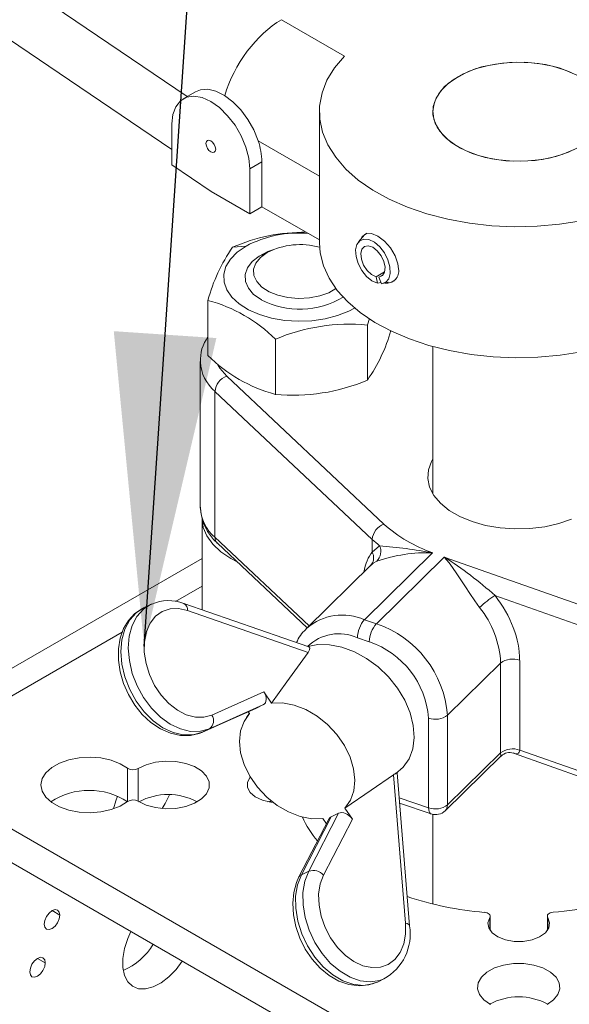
# Model space of a CAD drawing. Header units: millimetres. Extents: x 195 to 7681, y 65 to 5395.
# Tile 37 of 80: x 986 to 1066, y 4495 to 4638. Entities that reach past the tile are written whole.
import ezdxf

# ---------------------------------------------------------------- set-up
doc = ezdxf.new("R2010")
doc.units = ezdxf.units.MM
doc.layers.add('COTAS', color=1, linetype='Continuous')
doc.dimstyles.new('SLDDIMSTYLE1', dxfattribs={"dimtxt": 0.18, "dimasz": 45.5, "dimexe": 0, "dimexo": 0.0625, "dimgap": 0, "dimtad": 0, "dimtih": 1, "dimtoh": 1, "dimdec": 0, "dimrnd": 1e-09, "dimzin": 0, "dimdsep": 46, "dimtxsty": 'Standard', "dimsah": 1, "dimcen": 0.09, "dimadec": 0, "dimazin": 0, "dimtfac": 45.5, "dimtdec": 0, "dimtofl": 0, "dimtmove": 0, "dimatfit": 3, "dimfxl": 1, "dimfrac": 2, "dimtolj": 1, "dimtzin": 0, "dimarcsym": 0})

msp = doc.modelspace()

# ---------------------------------------------------------------- linework, layer by layer
at = {"color": 7, "linetype": 'Continuous', "lineweight": 18, "ltscale": 13}
for p, q in [((900.61, 4701.81), (1010.66, 4627.16)), ((1008.44, 4619.43), (900.61, 4692.58)), ((1033.53, 4633.06), (1024.38, 4638.34)), ((1011.87, 4627.86), (1010.1, 4626.83)), ((1029.89, 4624.95), (1029.89, 4605.88)), ((1008.44, 4617.21), (1008.44, 4623.17)), ((1021, 4620.7), (1029.89, 4615.57)), ((1021.52, 4617.66), (1019.76, 4616.64)), ((1021.52, 4617.66), (1021.52, 4611.13)), ((1014.13, 4613.36), (1008.44, 4617.21)), ((1019.76, 4616.64), (1019.76, 4610.11)), ((1019.76, 4610.11), (1014.13, 4613.36)), ((1021.52, 4611.13), (1019.76, 4610.11)), ((1029.89, 4606.3), (1021.52, 4611.13)), ((1036.81, 4607.29), (1036.47, 4607.01)), ((1036.47, 4607.01), (1035.59, 4606.01)), ((1017.28, 4605.22), (1019.23, 4605.39)), ((1022.29, 4604.44), (1021.52, 4604)), ((1038.14, 4600.94), (1039.39, 4601.66)), ((1038.34, 4599.98), (1038.14, 4600.94)), ((1039.22, 4601.28), (1038.55, 4600.89)), ((1038.55, 4600.89), (1038.92, 4599.92)), ((1039.1, 4599.94), (1039.97, 4600.12)), ((1040.4, 4600.2), (1040.81, 4600.36)), ((1038.86, 4600.09), (1038.34, 4599.98)), ((1013.69, 4597.49), (1013.69, 4589.47)), ((1021.42, 4597.6), (1021.52, 4597.59)), ((1037.2, 4594.86), (1036.87, 4593.91)), ((1036.87, 4593.91), (1036.87, 4585.89)), ((1023.49, 4591.83), (1023.49, 4583.82)), ((1046.39, 4590.78), (1046.39, 4569.34)), ((1012.57, 4588.61), (1012.57, 4567.38)), ((1039.28, 4564.94), (1016.42, 4586.47)), ((1014.71, 4584.24), (1037.58, 4562.7)), ((1014.71, 4584.24), (1014.71, 4563.01)), ((1012.82, 4565.75), (1012.82, 4552.47)), ((1028.39, 4550.12), (1014.71, 4563.01)), ((1015.05, 4562.16), (1028.11, 4549.85)), ((1037.58, 4562.7), (1037.58, 4560.84)), ((1038.65, 4561.77), (1037.58, 4560.84)), ((1036.46, 4551.02), (1046.37, 4560.74)), ((1048.07, 4560.13), (1038.18, 4550.43)), ((1084.18, 4547.36), (1048.07, 4560.13)), ((1012.82, 4559.94), (961.98, 4530.59)), ((1037.45, 4559), (1028.06, 4549.79)), ((1037.48, 4559.09), (1037.31, 4558.85)), ((1037.5, 4559.08), (1037.48, 4559.03)), ((1008.98, 4553.67), (1012.82, 4555.89)), ((1055.44, 4554.54), (1083.14, 4544.74)), ((1005.35, 4553.23), (1004.29, 4552.72)), ((1028.34, 4547.06), (1010.19, 4553.39)), ((1010.72, 4552.36), (1028.26, 4546.24)), ((1038.18, 4550.43), (1036.46, 4551.02)), ((968.38, 4530.23), (1001.23, 4549.19)), ((1028.06, 4549.79), (1027.92, 4549.66)), ((1035.44, 4548.39), (1037.16, 4547.8)), ((1048.52, 4537.12), (1056.26, 4544.7)), ((1056.26, 4544.7), (1056.26, 4531.64)), ((1059.03, 4532.04), (1059.03, 4545.1)), ((1021.81, 4540.5), (1014.27, 4537.14)), ((1021.81, 4540.5), (1022.94, 4538.88)), ((1013.89, 4535.14), (1021.69, 4538.62)), ((1020.63, 4538.11), (1021.69, 4538.62)), ((1012.8, 4534.62), (1020.61, 4538.1)), ((1020.63, 4538.11), (1012.83, 4534.63)), ((1019.71, 4537.4), (1019.28, 4536.8)), ((1019.74, 4537.35), (1019.55, 4537.63)), ((1048.52, 4524.05), (1048.52, 4537.12)), ((1045.78, 4536.71), (1045.78, 4523.64)), ((1012.8, 4534.62), (1012.83, 4534.63)), ((1013.89, 4535.14), (1012.83, 4534.63)), ((1056.26, 4531.64), (1048.52, 4524.05)), ((1058.12, 4531.59), (1068.5, 4527.92)), ((1067.62, 4529), (1059.03, 4532.04)), ((1064.55, 4474.72), (968.38, 4530.23)), ((1048.2, 4523.21), (1056.33, 4531.18)), ((1002, 4529.39), (1002, 4524.54)), ((1003.52, 4524.59), (1003.52, 4529.34)), ((1043.01, 4506.47), (1041.19, 4528.71)), ((1040.68, 4528.43), (1042.44, 4506.85)), ((968.38, 4525.33), (1064.55, 4469.82)), ((1022.65, 4524.47), (1022.73, 4524.58)), ((1045.78, 4523.64), (1041.48, 4525.11)), ((1041.55, 4524.31), (1046.15, 4522.75)), ((1032.69, 4522.85), (1028.34, 4514.41)), ((1031.63, 4522.34), (1032.69, 4522.85)), ((1034.71, 4521.99), (1033.58, 4523.61)), ((1031.26, 4521.98), (1026.92, 4513.57)), ((1027.28, 4513.9), (1031.63, 4522.34)), ((1030.39, 4522.08), (1030.92, 4521.32)), ((1030.5, 4513.85), (1034.71, 4521.99)), ((1046.39, 4522.68), (1046.39, 4509.65)), ((1028.34, 4514.41), (1027.28, 4513.9)), ((991.01, 4508.67), (992.14, 4508.02)), ((1054.67, 4507.66), (1054.67, 4505.86)), ((1054.73, 4505.77), (1054.73, 4507.86)), ((1063.06, 4507.86), (1063.06, 4505.77)), ((1063.12, 4505.86), (1063.12, 4507.66)), ((988.89, 4501.73), (990.02, 4501.08)), ((1038.33, 4498.28), (1039.39, 4498.79)), ((1038.33, 4498.28), (1038.17, 4498.21))]:
    msp.add_line(p, q, dxfattribs=at)
at = {"color": 7, "linetype": 'Continuous', "lineweight": 18, "ltscale": 13, "flags": 128}
for points in [[(1033.53, 4633.06), (1032.09, 4631.34), (1031, 4629.54), (1030.28, 4627.68), (1029.93, 4625.78), (1029.96, 4623.87), (1030.36, 4621.97), (1031.13, 4620.11), (1032.27, 4618.32), (1033.75, 4616.61), (1035.56, 4615.01), (1037.67, 4613.54), (1040.06, 4612.22), (1042.7, 4611.06), (1045.54, 4610.09), (1048.56, 4609.31), (1051.72, 4608.73), (1054.97, 4608.36), (1058.26, 4608.21), (1061.57, 4608.28), (1064.84, 4608.57), (1068.04, 4609.06), (1071.11, 4609.77)], [(1067.73, 4619.85), (1066.11, 4619.06), (1064.28, 4618.44), (1062.3, 4618.01), (1060.22, 4617.78), (1058.1, 4617.75), (1056, 4617.93), (1053.99, 4618.31), (1052.12, 4618.89), (1050.44, 4619.64), (1049, 4620.54), (1047.85, 4621.57), (1047.02, 4622.69), (1046.53, 4623.88), (1046.4, 4625.1), (1046.62, 4626.32), (1047.2, 4627.5), (1048.11, 4628.6), (1049.34, 4629.6), (1050.84, 4630.47), (1052.57, 4631.18), (1054.48, 4631.7), (1056.52, 4632.04), (1058.63, 4632.17), (1060.74, 4632.09), (1062.81, 4631.81), (1064.76, 4631.32), (1066.54, 4630.66)], [(1050.06, 4630.05), (1051.68, 4630.84), (1053.5, 4631.46), (1055.49, 4631.89), (1057.57, 4632.13), (1059.69, 4632.15), (1061.79, 4631.97), (1063.8, 4631.59), (1065.67, 4631.01), (1067.35, 4630.27)], [(1066.95, 4619.43), (1065.22, 4618.73), (1063.31, 4618.2), (1061.27, 4617.87), (1059.16, 4617.74), (1057.04, 4617.82), (1054.98, 4618.1), (1053.03, 4618.58), (1051.25, 4619.24), (1049.69, 4620.07), (1048.39, 4621.04), (1047.4, 4622.12), (1046.73, 4623.28), (1046.42, 4624.49), (1046.46, 4625.72), (1046.87, 4626.92), (1047.62, 4628.06), (1048.69, 4629.12), (1050.06, 4630.05)], [(1021, 4620.7), (1020.36, 4622.3), (1019.51, 4623.83), (1018.48, 4625.22), (1017.32, 4626.4), (1016.09, 4627.32), (1014.85, 4627.94), (1013.67, 4628.22), (1012.58, 4628.14), (1011.87, 4627.86)], [(1008.44, 4623.17), (1008.58, 4624.54), (1009, 4625.68), (1009.68, 4626.53), (1010.57, 4627.05), (1011.64, 4627.21), (1012.84, 4627), (1014.1, 4626.44), (1015.36, 4625.55), (1016.55, 4624.37), (1017.63, 4622.98), (1018.52, 4621.43), (1019.2, 4619.8), (1019.61, 4618.18), (1019.76, 4616.64)], [(1014.81, 4619.5), (1014.75, 4619.22), (1014.6, 4619.04), (1014.37, 4619), (1014.1, 4619.09), (1013.83, 4619.31), (1013.6, 4619.62), (1013.45, 4619.97), (1013.39, 4620.31), (1013.45, 4620.6), (1013.6, 4620.77), (1013.83, 4620.82), (1014.1, 4620.72), (1014.37, 4620.5), (1014.6, 4620.2), (1014.75, 4619.84), (1014.81, 4619.5)], [(1071.11, 4590.7), (1068.08, 4590), (1064.92, 4589.51), (1061.69, 4589.22), (1058.42, 4589.14), (1055.16, 4589.28), (1051.95, 4589.63), (1048.83, 4590.18), (1045.83, 4590.94), (1043, 4591.88), (1040.37, 4593), (1037.98, 4594.29), (1035.85, 4595.72), (1034.01, 4597.28), (1032.5, 4598.95), (1031.31, 4600.71), (1030.48, 4602.54), (1030.01, 4604.41), (1029.89, 4605.88)], [(1038.92, 4599.92), (1039.55, 4600.13), (1039.99, 4600.65), (1040.19, 4601.42), (1040.15, 4602.36), (1039.86, 4603.39), (1039.35, 4604.39), (1038.68, 4605.28), (1037.9, 4605.95), (1037.11, 4606.34), (1036.37, 4606.42), (1035.76, 4606.17), (1035.34, 4605.63), (1035.16, 4604.83), (1035.23, 4603.87), (1035.55, 4602.85), (1036.07, 4601.85), (1036.76, 4600.98), (1037.54, 4600.34), (1038.34, 4599.98)], [(1036.02, 4606.5), (1036.14, 4606.8), (1036.72, 4607.2), (1037.49, 4607.21), (1038.4, 4606.84), (1039.36, 4606.12), (1040.24, 4605.14), (1040.93, 4603.99), (1041.33, 4602.81), (1041.41, 4602.06)], [(1019.23, 4605.39), (1017.95, 4604.51), (1016.97, 4603.51), (1016.31, 4602.43), (1016, 4601.29), (1016.04, 4600.14), (1016.44, 4599.02), (1017.18, 4597.95), (1018.24, 4596.98), (1019.59, 4596.13), (1021.17, 4595.44), (1022.94, 4594.91), (1024.85, 4594.58), (1026.83, 4594.45), (1028.81, 4594.53), (1030.74, 4594.81), (1032.55, 4595.29), (1034.19, 4595.94), (1035.02, 4596.38)], [(1023.42, 4604.97), (1022.41, 4604.61), (1021.12, 4603.94), (1020.11, 4603.13), (1019.43, 4602.22), (1019.1, 4601.24), (1019.15, 4600.24), (1019.57, 4599.27), (1020.33, 4598.37), (1021.42, 4597.6)], [(1032.31, 4599.2), (1031.28, 4598.61), (1029.94, 4598.13), (1028.44, 4597.85), (1026.88, 4597.77), (1025.32, 4597.9), (1023.86, 4598.24), (1022.57, 4598.76), (1021.53, 4599.43), (1020.78, 4600.23), (1020.37, 4601.11), (1020.33, 4602.02), (1020.65, 4602.91), (1021.31, 4603.73), (1022.29, 4604.44), (1022.29, 4604.44)], [(1038.55, 4600.89), (1039.06, 4601.09), (1039.37, 4601.59), (1039.44, 4602.31), (1039.27, 4603.14), (1038.88, 4603.99), (1038.31, 4604.71), (1037.66, 4605.22), (1037.01, 4605.45), (1036.46, 4605.35), (1036.07, 4604.95), (1035.92, 4604.3), (1036.01, 4603.49), (1036.33, 4602.63), (1036.85, 4601.85), (1037.48, 4601.26), (1038.14, 4600.94)], [(1016.42, 4586.47), (1015.43, 4587.62), (1015.14, 4588.1)], [(1066.59, 4565.65), (1064.71, 4565), (1062.67, 4564.55), (1060.53, 4564.29), (1058.35, 4564.23), (1056.18, 4564.39), (1054.08, 4564.75), (1052.11, 4565.31), (1050.33, 4566.04), (1048.78, 4566.93), (1047.51, 4567.96), (1046.55, 4569.1), (1045.93, 4570.31), (1045.66, 4571.56), (1045.75, 4572.82), (1046.2, 4574.06), (1046.39, 4574.41)], [(1012.82, 4565.75), (1013, 4564.46), (1013.52, 4563.21), (1014.38, 4562.01), (1015.55, 4560.91), (1017, 4559.93), (1017.93, 4559.44)], [(1048.07, 4560.13), (1048.76, 4559.29), (1049.26, 4558.63), (1049.9, 4557.71), (1050.47, 4556.84), (1051.14, 4555.81), (1051.76, 4554.85), (1052.49, 4553.76), (1053.19, 4552.8)], [(1037.46, 4558.99), (1037.72, 4559.23), (1038.24, 4559.52)], [(1005.35, 4553.23), (1004.3, 4552.54), (1003.36, 4551.49), (1002.67, 4550.16), (1002.24, 4548.61), (1002.1, 4546.88), (1002.25, 4545.06), (1002.68, 4543.2), (1003.38, 4541.38), (1004.32, 4539.67), (1005.47, 4538.13), (1006.78, 4536.82), (1008.2, 4535.8), (1009.68, 4535.11), (1011.16, 4534.76), (1012.58, 4534.77), (1013.89, 4535.14)], [(1005.47, 4553.28), (1005.44, 4553.27), (1005.35, 4553.23)], [(1004.35, 4552.72), (1004.16, 4552.65), (1003.05, 4551.91), (1002.13, 4550.92), (1001.42, 4549.73), (1000.93, 4548.34), (1000.67, 4546.8), (1000.67, 4545.15), (1000.91, 4543.45), (1001.4, 4541.75), (1002.12, 4540.12), (1003.04, 4538.6), (1004.14, 4537.23), (1005.39, 4536.06), (1006.76, 4535.14), (1008.22, 4534.49), (1009.7, 4534.16), (1011.14, 4534.17), (1012.39, 4534.46), (1012.8, 4534.62)], [(1012.83, 4534.63), (1011.52, 4534.26), (1010.1, 4534.25), (1008.62, 4534.59), (1007.14, 4535.29), (1005.72, 4536.31), (1004.41, 4537.62), (1003.26, 4539.15), (1002.32, 4540.87), (1001.61, 4542.68), (1001.18, 4544.54), (1001.03, 4546.37), (1001.17, 4548.09), (1001.6, 4549.65), (1002.3, 4550.98), (1003.24, 4552.03), (1004.29, 4552.72)], [(1014.27, 4537.14), (1013.11, 4536.81), (1011.85, 4536.83), (1010.54, 4537.18), (1009.24, 4537.86), (1008, 4538.82), (1006.89, 4540.04), (1005.93, 4541.46), (1005.19, 4543.02), (1004.68, 4544.65), (1004.42, 4546.29), (1004.44, 4547.85), (1004.73, 4549.29), (1005.28, 4550.53), (1006.05, 4551.52), (1007.03, 4552.22), (1008.17, 4552.6), (1009.41, 4552.65), (1010.72, 4552.36)], [(1040.99, 4528.56), (1042.1, 4529.54), (1042.94, 4530.78), (1043.47, 4532.24), (1043.67, 4533.88), (1043.54, 4535.64), (1043.09, 4537.47), (1042.32, 4539.29), (1041.26, 4541.04), (1039.95, 4542.68), (1038.43, 4544.14), (1036.76, 4545.38), (1034.98, 4546.35), (1033.17, 4547.02), (1031.37, 4547.37), (1029.66, 4547.39), (1028.21, 4547.11)], [(1028.26, 4546.24), (1025.18, 4541.98), (1022.94, 4538.88)], [(1028.26, 4546.24), (1028.46, 4546.61), (1028.5, 4546.87), (1028.37, 4547.05), (1028.34, 4547.06)], [(1022.94, 4538.88), (1024.53, 4538.91), (1026.21, 4538.59), (1027.9, 4537.93), (1029.55, 4536.98), (1031.08, 4535.75), (1032.42, 4534.31), (1033.54, 4532.72), (1034.37, 4531.03), (1034.88, 4529.32), (1035.06, 4527.66), (1034.9, 4526.11), (1034.4, 4524.75), (1033.58, 4523.61)], [(1030.39, 4522.08), (1028.8, 4522.05), (1027.12, 4522.38), (1025.42, 4523.03), (1023.77, 4523.99), (1022.25, 4525.21), (1020.9, 4526.65), (1019.79, 4528.24), (1018.96, 4529.93), (1018.44, 4531.64), (1018.26, 4533.3), (1018.42, 4534.85), (1018.93, 4536.22), (1019.74, 4537.35)], [(1056.26, 4531.64), (1056.26, 4531.49), (1056.27, 4531.37), (1056.28, 4531.21), (1056.32, 4531.17), (1056.32, 4531.19)], [(1058.13, 4531.62), (1058.32, 4531.53), (1058.62, 4531.5), (1058.84, 4531.58), (1058.98, 4531.76), (1059.02, 4531.89), (1059.03, 4532.04)], [(1002, 4529.39), (1000.91, 4530.06), (999.59, 4530.56), (998.1, 4530.89), (996.53, 4531.01), (994.95, 4530.92), (993.44, 4530.63), (992.09, 4530.15), (990.96, 4529.51), (990.1, 4528.74), (989.57, 4527.88), (989.39, 4526.97), (989.57, 4526.06), (990.1, 4525.19), (990.96, 4524.42), (992.09, 4523.78), (993.44, 4523.3), (994.95, 4523.01), (996.53, 4522.93), (998.1, 4523.05), (999.59, 4523.37), (1000.91, 4523.88), (1002, 4524.54)], [(1003.52, 4524.59), (1004.68, 4524.04), (1006.04, 4523.67), (1007.52, 4523.51), (1009.02, 4523.56), (1010.45, 4523.83), (1011.72, 4524.3), (1012.75, 4524.93), (1013.47, 4525.69), (1013.85, 4526.53), (1013.85, 4527.4), (1013.47, 4528.24), (1012.75, 4529), (1011.72, 4529.63), (1010.45, 4530.1), (1009.02, 4530.37), (1007.52, 4530.42), (1006.04, 4530.26), (1004.68, 4529.89), (1003.52, 4529.34)], [(1019.86, 4528.12), (1019.83, 4528.08), (1019.44, 4527.35), (1019.44, 4526.58), (1019.83, 4525.85), (1020.57, 4525.22), (1021.6, 4524.73), (1022.83, 4524.44), (1023.2, 4524.4)], [(1033.58, 4523.61), (1037.42, 4526.22), (1040.68, 4528.43)], [(1000.55, 4525.32), (1000.28, 4524.63), (999.93, 4523.48)], [(1008.08, 4525.53), (1007.44, 4524.28), (1007.01, 4523.54)], [(1022.4, 4524.52), (1022.83, 4524.59), (1022.94, 4524.61)], [(1045.78, 4523.64), (1045.8, 4523.35), (1045.86, 4523.1), (1045.95, 4522.91), (1046.08, 4522.78), (1046.15, 4522.75)], [(1028.34, 4514.41), (1027.79, 4512.96), (1027.51, 4511.3), (1027.52, 4509.52), (1027.82, 4507.66), (1028.4, 4505.82), (1029.23, 4504.05), (1030.29, 4502.42), (1031.53, 4501), (1032.9, 4499.84), (1034.36, 4498.99), (1035.85, 4498.47), (1037.3, 4498.31), (1038.67, 4498.51), (1039.29, 4498.75)], [(1026.92, 4513.57), (1026.58, 4512.79), (1026.18, 4511.33), (1026.02, 4509.74), (1026.12, 4508.06), (1026.46, 4506.35), (1027.05, 4504.68), (1027.85, 4503.08), (1028.85, 4501.62), (1030.01, 4500.32), (1031.31, 4499.25), (1032.72, 4498.43), (1034.2, 4497.91), (1035.67, 4497.72), (1037.08, 4497.85), (1038.13, 4498.22)], [(1038.17, 4498.21), (1037.61, 4498), (1036.24, 4497.8), (1034.78, 4497.96), (1033.3, 4498.47), (1031.84, 4499.33), (1030.46, 4500.49), (1029.22, 4501.91), (1028.17, 4503.54), (1027.33, 4505.31), (1026.76, 4507.15), (1026.45, 4509.01), (1026.44, 4510.79), (1026.72, 4512.45), (1027.28, 4513.9)], [(1042.44, 4506.85), (1042.44, 4505.27), (1042.17, 4503.83), (1041.64, 4502.58), (1040.87, 4501.57), (1039.9, 4500.85), (1038.77, 4500.45), (1037.53, 4500.39), (1036.23, 4500.66), (1034.92, 4501.26), (1033.67, 4502.16), (1032.52, 4503.33), (1031.52, 4504.7), (1030.72, 4506.23), (1030.15, 4507.85), (1029.84, 4509.49), (1029.79, 4511.08), (1030.02, 4512.55), (1030.5, 4513.85)], [(992.14, 4508.02), (992.06, 4508.47), (991.81, 4508.75), (991.44, 4508.82), (991.01, 4508.67), (990.58, 4508.32), (990.21, 4507.83), (989.97, 4507.26), (989.88, 4506.71), (989.97, 4506.26), (990.21, 4505.98), (990.58, 4505.91), (991.01, 4506.06), (991.44, 4506.41), (991.81, 4506.9), (992.06, 4507.47), (992.14, 4508.02)], [(1053.89, 4508.43), (1054.1, 4508.4), (1054.29, 4508.34), (1054.46, 4508.25), (1054.59, 4508.15), (1054.68, 4508.04), (1054.73, 4507.91), (1054.72, 4507.78), (1054.67, 4507.66)], [(1063.12, 4507.66), (1063.06, 4507.78), (1063.06, 4507.91), (1063.1, 4508.04), (1063.19, 4508.15), (1063.33, 4508.25), (1063.49, 4508.34), (1063.69, 4508.4), (1063.9, 4508.43)], [(1063.12, 4507.66), (1063.39, 4506.91), (1063.27, 4506.15), (1062.77, 4505.44), (1061.93, 4504.84), (1060.83, 4504.42), (1059.56, 4504.19), (1058.23, 4504.19), (1056.96, 4504.42), (1055.86, 4504.84), (1055.02, 4505.44), (1054.52, 4506.15), (1054.4, 4506.91), (1054.67, 4507.66)], [(1002.48, 4505.65), (1002.02, 4504.63), (1001.54, 4503.15), (1001.3, 4501.72), (1001.3, 4500.39), (1001.54, 4499.24), (1002.02, 4498.32), (1002.72, 4497.66), (1003.59, 4497.31), (1004.61, 4497.28), (1005.71, 4497.56), (1006.86, 4498.15), (1007.99, 4499.02), (1009.05, 4500.12), (1009.95, 4501.34)], [(1043.01, 4506.47), (1043, 4506.49), (1042.95, 4506.6), (1042.83, 4506.7), (1042.66, 4506.78), (1042.44, 4506.85)], [(990.02, 4501.08), (989.94, 4501.53), (989.69, 4501.81), (989.32, 4501.88), (988.89, 4501.73), (988.46, 4501.38), (988.09, 4500.89), (987.85, 4500.32), (987.76, 4499.77), (987.85, 4499.32), (988.09, 4499.04), (988.46, 4498.97), (988.89, 4499.12), (989.32, 4499.47), (989.69, 4499.96), (989.94, 4500.53), (990.02, 4501.08)], [(1054.78, 4495), (1053.83, 4495.67), (1053.19, 4496.46), (1052.91, 4497.31), (1053, 4498.18), (1053.47, 4499), (1054.27, 4499.73), (1055.37, 4500.33), (1056.69, 4500.75), (1058.14, 4500.96), (1059.65, 4500.96), (1061.1, 4500.75), (1062.42, 4500.33), (1063.52, 4499.73), (1064.32, 4499), (1064.79, 4498.18), (1064.88, 4497.31), (1064.6, 4496.46), (1063.96, 4495.67), (1063.01, 4495)]]:
    msp.add_lwpolyline(points, dxfattribs=at)
at = {"color": 7, "linetype": 'Continuous', "lineweight": 18, "ltscale": 169}
for centre, radius, start, end in [((1011.57, 4617.52), 9.95, 0.8182, 18.6316), ((1027.57, 4582.04), 25.36, 89.07, 113.9556), ((1026.88, 4590.92), 16.37, 85.103, 117.8716), ((1037.33, 4591.22), 24.46, 145.0722, 165.1309), ((1027.1, 4595.07), 10.54, 74.533, 117.2029), ((1039.66, 4601.76), 1.78, 262.8265, 9.7544), ((1008.08, 4576.46), 21.77, 44.9387, 75.0667), ((1027.04, 4608.22), 12.02, 242.1386, 301.5713), ((1034.25, 4566.56), 27.47, 84.5204, 113.0657), ((1017.66, 4599.38), 23.48, 324.9208, 344.5156), ((1018.03, 4588.91), 5.43, 143.0339, 184.4566), ((1029.1, 4604.85), 21.77, 224.9387, 255.0667), ((1018.59, 4588.85), 6.02, 183.1562, 229.9204), ((1017.29, 4584.04), 2.58, 109.7017, 175.6518), ((1026.11, 4611.16), 27.47, 264.5204, 293.0657), ((1018.53, 4567.58), 5.96, 181.9288, 230.1561), ((1019.91, 4567.63), 7.32, 181.6924, 228.4231), ((1040.16, 4562.51), 2.58, 109.7017, 175.6518), ((1053.4, 4580.68), 21.14, 228.1237, 250.593), ((1015.84, 4562.96), 1.13, 177.4123, 225.3677), ((1049.31, 4575.18), 17.12, 226.7698, 231.5136), ((1036.87, 4560.94), 1.97, 314.027, 25.1932), ((1032.34, 4485.38), 76.66, 79.4531, 85.2779), ((1036.15, 4560.04), 1.64, 324.5139, 29.1718), ((1045.52, 4538.66), 22.1, 87.7978, 109.2506), ((1016.58, 4511), 58.36, 48.2474, 57.3421), ((1064.53, 4540.46), 16.76, 122.8416, 132.5845), ((1007.99, 4547.68), 6.12, 68.9547, 114.0202), ((1009.73, 4552.5), 0.998, 351.5885, 62.5253), ((1033.24, 4543.68), 8.01, 66.3309, 130.3191), ((1042.61, 4544.16), 13.66, 2.2824, 39.2234), ((1039.54, 4548.32), 4.1, 138.7659, 179.0028), ((1041.26, 4547.73), 4.1, 138.7659, 179.0028), ((1033.25, 4535.93), 15.32, 4.4473, 71.223), ((1031.17, 4545.9), 4.92, 131.1419, 158.8597), ((1032.75, 4542.48), 6.5, 65.5534, 134.5765), ((1033.05, 4535.71), 12.77, 4.4737, 71.1966), ((1058, 4542.4), 2.89, 69.3003, 127.0809), ((1013.01, 4536.34), 1.49, 306.2663, 32.3173), ((1046.78, 4539.42), 2.89, 249.8767, 307.1141), ((1058, 4529.33), 2.89, 69.3003, 127.0809), ((1057.57, 4529.89), 1.79, 71.0045, 133.9596), ((1002.8, 4530.64), 1.49, 237.2894, 299.0046), ((1041.37, 4527.77), 0.952, 102.5977, 136.788), ((996.39, 4516.02), 10.16, 56.5072, 123.2211), ((1002.8, 4523.29), 1.49, 60.9954, 122.7106), ((1007.89, 4516.49), 9.08, 62.1328, 117.8672), ((1046.78, 4526.36), 2.89, 249.8767, 307.1141), ((1046.8, 4524.64), 2, 251.2242, 314.4302), ((1047.38, 4524.01), 1.14, 315.603, 2.4021), ((1040.89, 4528.39), 14.79, 204.3468, 220.3814), ((1028.97, 4512.42), 2.09, 43.0305, 107.5327), ((1027.58, 4513.22), 0.743, 114.0137, 152.0193), ((1058.16, 4558.15), 49.91, 251.9074, 265.09), ((1059.86, 4556.9), 48.64, 274.7645, 289.802), ((1035.75, 4505.22), 7.36, 298.5277, 9.7483), ((997.9, 4508.3), 9.02, 292.5268, 329.9741), ((1058.89, 4487.02), 9.1, 62.2258, 117.7742)]:
    msp.add_arc(centre, radius, start, end, dxfattribs=at)
for centre, major_axis, ratio, start_param, end_param in [((1024.01, 4628.76), (6.37, 10.17), 0.551672, 0.805314, 2.039335), ((1044.49, 4548.03), (-5.84, 13.61), 0.431869, 0.204017, 0.589554), ((1047.09, 4549.33), (-9.6, 10.19), 0.696134, 3.77792, 4.573523), ((1020.74, 4539.99), (-1.16, 1.22), 0.68383, 2.92653, 4.497326), ((1033.64, 4521.48), (-1.16, 1.22), 0.68383, 4.497326, 6.068122), ((1032.58, 4520.97), (-1.16, 1.22), 0.68383, 6.068122, 6.518725)]:
    msp.add_ellipse(centre, major_axis=major_axis, ratio=ratio, start_param=start_param, end_param=end_param, dxfattribs=at)

# ---------------------------------------------------------------- leaders
at = {"layer": 'COTAS', "ltscale": 13}
msp.add_leader([(1004.4, 4547.11), (1019.63, 4773.84)], dimstyle='SLDDIMSTYLE1', dxfattribs=at)

doc.saveas('drawing.dxf')
